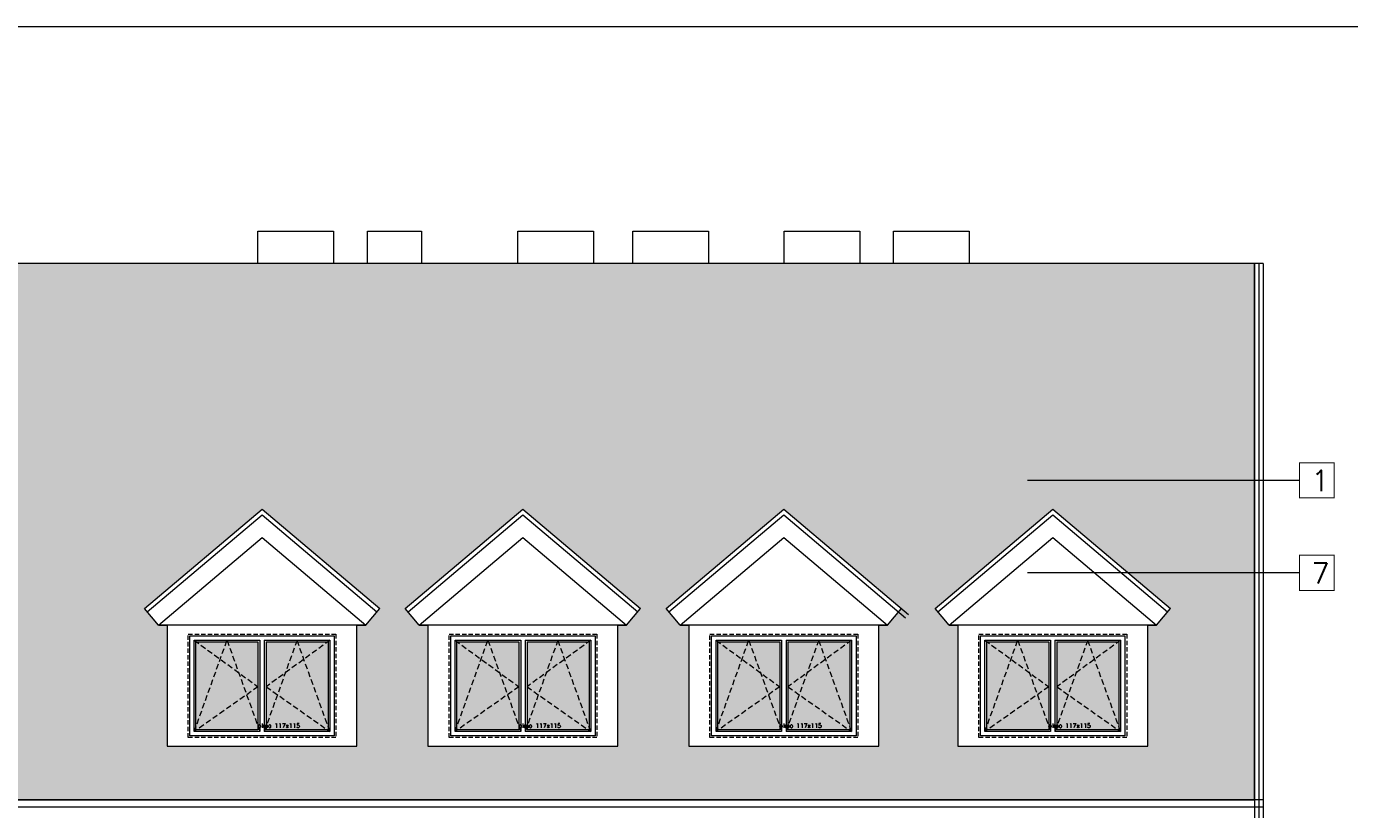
# Model space of a CAD drawing. Header units: millimetres. Extents: x -82287 to 177822, y -399756 to 0.
# Tile 82 of 228: x 80717 to 82239, y -237589 to -236685. Entities that reach past the tile are written whole.
import ezdxf
from ezdxf.enums import TextEntityAlignment as Align

# ---------------------------------------------------------------- set-up
doc = ezdxf.new("R2010")
doc.units = ezdxf.units.MM
doc.header["$MEASUREMENT"] = 0
doc.linetypes.add('SUŁOSZOWA - PB 21 03$0$CACHE', pattern=[9.525, 6.35, -3.175])
doc.linetypes.add('SUŁOSZOWA - PB 21 03$0$CARKOVANA', pattern=[7.5, 5, -2.5])
doc.layers.add('FL_XREF', color=252, linetype='Continuous')
for name, color, linetype, lineweight in [('SUŁOSZOWA - PB 21 03$0$! opisy okien elewacja', 251, 'Continuous', 0), ('SUŁOSZOWA - PB 21 03$0$!! 0_ Istn-okna', 251, 'Continuous', 0), ('SUŁOSZOWA - PB 21 03$0$!! 0_ WIDOK ELEWACJA', 251, 'Continuous', 0), ('SUŁOSZOWA - PB 21 03$0$!! 0_Opis_pom', 251, 'Continuous', 0), ('SUŁOSZOWA - PB 21 03$0$!! 1_Hatch dach', 251, 'Continuous', 0), ('SUŁOSZOWA - PB 21 03$0$!! 1_OPIS POM NOWE', 251, 'Continuous', 0), ('SUŁOSZOWA - PB 21 03$0$!! 2_NOWE OKNA WIDOk - remont', 251, 'Continuous', 0), ('SUŁOSZOWA - PB 21 03$0$!!_1  OPISY ELEWACJE', 251, 'Continuous', 0)]:
    doc.layers.add(name, color=color, linetype=linetype, lineweight=lineweight)
doc.styles.add('SUŁOSZOWA - PB 21 03$0$ARIAL', font='tahoma.ttf')
doc.styles.add('SUŁOSZOWA - PB 21 03$0$TXT', font='simplex.shx')

# ---------------------------------------------------------------- blocks, each defined once
blk = doc.blocks.new('SUŁOSZOWA - PB 21 03$0$OKNO 175X120')
at = {"layer": 'SUŁOSZOWA - PB 21 03$0$!! 1_Hatch dach', "true_color": 0x575757}
h = blk.add_hatch(dxfattribs=at)
h.set_pattern_fill('DOTS', color=251, angle=360)
h.set_pattern_definition([(360, (62583.5575, -229491.1217), (0.79375, 1.5875), [0, -1.5875])])
h.paths.add_polyline_path([(72255.6, -218171), (72255.6, -218272), (72326.9, -218272), (72326.9, -218171)])
h.paths.add_polyline_path([(72246.2, -218272), (72246.2, -218171), (72174.9, -218171), (72174.9, -218272)])
at = {"layer": 'SUŁOSZOWA - PB 21 03$0$!! 0_ Istn-okna', "linetype": 'SUŁOSZOWA - PB 21 03$0$CARKOVANA', "lineweight": 5}
blk.add_lwpolyline([(72165.9, -218162), (72335.9, -218162), (72335.9, -218281), (72165.9, -218281)], close=True, dxfattribs=at)
at = {"layer": 'SUŁOSZOWA - PB 21 03$0$!! 0_ Istn-okna'}
blk.add_lwpolyline([(72167.9, -218164), (72333.9, -218164), (72333.9, -218279), (72167.9, -218279)], close=True, dxfattribs=at)
for points in [[(72248.4, -218274), (72172.9, -218274), (72172.9, -218169), (72248.4, -218169)], [(72246.2, -218272), (72174.9, -218272), (72174.9, -218171), (72246.2, -218171)], [(72246.2, -218171), (72246.2, -218272)], [(72248.4, -218169), (72248.4, -218274)], [(72253.4, -218169), (72328.9, -218169), (72328.9, -218274), (72253.4, -218274)], [(72253.4, -218169), (72253.4, -218274)], [(72255.6, -218171), (72326.9, -218171), (72326.9, -218272), (72255.6, -218272)], [(72255.6, -218171), (72255.6, -218272)]]:
    blk.add_lwpolyline(points, dxfattribs=at)
at = {"layer": 'SUŁOSZOWA - PB 21 03$0$!! 1_Hatch dach', "color": 251, "linetype": 'SUŁOSZOWA - PB 21 03$0$CACHE', "true_color": 0x575757}
for points in [[(72172.9, -218274), (72210.6, -218169), (72248.4, -218274)], [(72172.9, -218169), (72246.2, -218222.5), (72172.9, -218274)], [(72328.9, -218274), (72291.1, -218169), (72253.4, -218274)], [(72328.9, -218169), (72255.6, -218222.5), (72328.9, -218274)]]:
    blk.add_lwpolyline(points, dxfattribs=at)
at = {"insert": (72245.9, -218264.6), "char_height": 5, "attachment_point": 1, "style": 'SUŁOSZOWA - PB 21 03$0$TXT'}
blk.add_mtext_dynamic_manual_height_columns('okno 117x115', width=52.63, gutter_width=75, heights=[0], dxfattribs=at)
blk = doc.blocks.new('SUŁOSZOWA - PB 21 03')
at = {"layer": 'SUŁOSZOWA - PB 21 03$0$!! 1_Hatch dach', "true_color": 0x990000}
h = blk.add_hatch(dxfattribs=at)
h.set_pattern_fill('AR-B88', color=14, scale=0.1, angle=180)
h.set_pattern_definition([(180, (0, 0), (-2e-15, -20.32), []), (270, (0, 0), (10.16, -20.32), [20.32, -20.32])])
h.paths.add_polyline_path([(79303.25991, -237613.0165), (79303.25991, -237627.22212), (82067.25991, -237627.22212), (82067.25991, -237010.26576), (75781.25991, -237010.26576), (75781.25991, -237627.22212), (77951.25991, -237627.22212), (77951.25991, -237891.63335), (78244.25991, -237891.63335), (78244.25991, -237647.85452), (78174.25991, -237647.85452), (78174.25991, -237635.86593), (78159.25991, -237635.86593), (78159.25991, -237613.0165), (78731.25991, -237109.6565)])
h.paths.add_polyline_path([(79511.5687, -237292.80212), (79646.87991, -237407.24742), (79630.73536, -237426.33547), (79392.40203, -237426.33547), (79376.25749, -237407.24742)], flags=16)
h.paths.add_polyline_path([(79511.5687, -237325.54511), (79630.73536, -237426.33547), (79392.40203, -237426.33547)], flags=0)
h.paths.add_polyline_path([(79511.5687, -237329.47427), (79622.54287, -237423.33547), (79400.59453, -237423.33547)], flags=0)
h.paths.add_polyline_path([(79795.42415, -237407.24742), (79930.73536, -237292.80212), (80066.04658, -237407.24742), (80049.90203, -237426.33547), (79811.5687, -237426.33547)], flags=16)
h.paths.add_polyline_path([(79811.5687, -237426.33547), (79930.73536, -237325.54511), (80049.90203, -237426.33547)], flags=0)
h.paths.add_polyline_path([(79819.7612, -237423.33547), (79930.73536, -237329.47427), (80041.70953, -237423.33547)], flags=0)
h.paths.add_polyline_path([(80214.59082, -237407.24742), (80349.90203, -237292.80212), (80485.21324, -237407.24742), (80469.0687, -237426.33547), (80230.73536, -237426.33547)], flags=16)
h.paths.add_polyline_path([(80230.73536, -237426.33547), (80349.90203, -237325.54511), (80469.0687, -237426.33547)], flags=0)
h.paths.add_polyline_path([(80238.92786, -237423.33547), (80349.90203, -237329.47427), (80460.8762, -237423.33547)], flags=0)
h.paths.add_polyline_path([(78086.26233, -237407.24742), (78070.11779, -237426.33547), (77831.78445, -237426.33547), (77815.63991, -237407.24742), (77950.95112, -237292.80212)], flags=16)
h.paths.add_polyline_path([(78070.11779, -237426.33547), (77831.78445, -237426.33547), (77950.95112, -237325.54511)], flags=0)
h.paths.add_polyline_path([(78061.92529, -237423.33547), (77839.97695, -237423.33547), (77950.95112, -237329.47427)], flags=0)
h.paths.add_polyline_path([(80790.64743, -237407.24742), (80925.95864, -237292.80212), (81061.26985, -237407.24742), (81045.1253, -237426.33547), (81035.1253, -237426.33547), (81035.1253, -237565.70631), (80816.79197, -237565.70631), (80816.79197, -237426.33547), (80806.79197, -237426.33547)], flags=16)
h.paths.add_polyline_path([(80840.95864, -237436.70631), (81010.95864, -237436.70631), (81010.95864, -237555.70631), (80840.95864, -237555.70631)], flags=0)
h.paths.add_polyline_path([(80847.95864, -237443.70631), (80923.45864, -237443.70631), (80923.45864, -237548.70631), (80847.95864, -237548.70631)], flags=0)
h.paths.add_polyline_path([(80849.95864, -237445.16588), (80850.69918, -237445.70631), (80884.98959, -237445.70631), (80885.70864, -237443.70631), (80886.42769, -237445.70631), (80921.26817, -237445.70631), (80921.26817, -237542.61361), (80922.73959, -237546.70631), (80850.80561, -237546.70631), (80847.95864, -237548.70631), (80849.95864, -237543.1434)], flags=0)
h.paths.add_polyline_path([(77667.09567, -237407.24742), (77650.95112, -237426.33547), (77412.61779, -237426.33547), (77396.47324, -237407.24742), (77531.78445, -237292.80212)], flags=16)
h.paths.add_polyline_path([(80928.45864, -237443.70631), (81003.95864, -237443.70631), (81003.95864, -237548.70631), (80928.45864, -237548.70631)], flags=0)
h.paths.add_polyline_path([(80930.64911, -237445.70631), (80965.48959, -237445.70631), (80966.20864, -237443.70631), (80966.92769, -237445.70631), (81001.21809, -237445.70631), (81001.95864, -237445.16588), (81001.95864, -237543.1434), (81003.95864, -237548.70631), (81001.11167, -237546.70631), (80929.17769, -237546.70631), (80930.64911, -237542.61361)], flags=0)
h.paths.add_polyline_path([(77650.95112, -237426.33547), (77412.61779, -237426.33547), (77531.78445, -237325.54511)], flags=0)
h.paths.add_polyline_path([(77642.75862, -237423.33547), (77420.81029, -237423.33547), (77531.78445, -237329.47427)], flags=0)
h.paths.add_polyline_path([(81090.64743, -237407.24742), (81225.95864, -237292.80212), (81361.26985, -237407.24742), (81345.1253, -237426.33547), (81335.1253, -237426.33547), (81335.1253, -237565.70631), (81116.79197, -237565.70631), (81116.79197, -237426.33547), (81106.79197, -237426.33547)], flags=16)
h.paths.add_polyline_path([(81140.95864, -237436.70631), (81310.95864, -237436.70631), (81310.95864, -237555.70631), (81140.95864, -237555.70631)], flags=0)
h.paths.add_polyline_path([(81147.95864, -237443.70631), (81223.45864, -237443.70631), (81223.45864, -237548.70631), (81147.95864, -237548.70631)], flags=0)
h.paths.add_polyline_path([(81149.95864, -237445.16588), (81150.69918, -237445.70631), (81184.98959, -237445.70631), (81185.70864, -237443.70631), (81186.42769, -237445.70631), (81221.26817, -237445.70631), (81221.26817, -237542.61361), (81222.73959, -237546.70631), (81150.80561, -237546.70631), (81147.95864, -237548.70631), (81149.95864, -237543.1434)], flags=0)
h.paths.add_polyline_path([(81228.45864, -237443.70631), (81303.95864, -237443.70631), (81303.95864, -237548.70631), (81228.45864, -237548.70631)], flags=0)
h.paths.add_polyline_path([(81230.64911, -237445.70631), (81265.48959, -237445.70631), (81266.20864, -237443.70631), (81266.92769, -237445.70631), (81301.21809, -237445.70631), (81301.95864, -237445.16588), (81301.95864, -237543.1434), (81303.95864, -237548.70631), (81301.11167, -237546.70631), (81229.17769, -237546.70631), (81230.64911, -237542.61361)], flags=0)
h.paths.add_polyline_path([(77247.929, -237407.24742), (77231.78445, -237426.33547), (76993.45112, -237426.33547), (76977.30658, -237407.24742), (77112.61779, -237292.80212)], flags=16)
h.paths.add_polyline_path([(77231.78445, -237426.33547), (76993.45112, -237426.33547), (77112.61779, -237325.54511)], flags=0)
h.paths.add_polyline_path([(77223.59196, -237423.33547), (77001.64362, -237423.33547), (77112.61779, -237329.47427)], flags=0)
h.paths.add_polyline_path([(81390.64743, -237407.24742), (81525.95864, -237292.80212), (81661.26985, -237407.24742), (81645.1253, -237426.33547), (81635.1253, -237426.33547), (81635.1253, -237565.70631), (81416.79197, -237565.70631), (81416.79197, -237426.33547), (81406.79197, -237426.33547)], flags=16)
h.paths.add_polyline_path([(81440.95864, -237436.70631), (81610.95864, -237436.70631), (81610.95864, -237555.70631), (81440.95864, -237555.70631)], flags=0)
h.paths.add_polyline_path([(81447.95864, -237443.70631), (81523.45864, -237443.70631), (81523.45864, -237548.70631), (81447.95864, -237548.70631)], flags=0)
h.paths.add_polyline_path([(81449.95864, -237445.16588), (81450.69918, -237445.70631), (81484.98959, -237445.70631), (81485.70864, -237443.70631), (81486.42769, -237445.70631), (81521.26817, -237445.70631), (81521.26817, -237542.61361), (81522.73959, -237546.70631), (81450.80561, -237546.70631), (81447.95864, -237548.70631), (81449.95864, -237543.1434)], flags=0)
h.paths.add_polyline_path([(81528.45864, -237443.70631), (81603.95864, -237443.70631), (81603.95864, -237548.70631), (81528.45864, -237548.70631)], flags=0)
h.paths.add_polyline_path([(81530.64911, -237445.70631), (81565.48959, -237445.70631), (81566.20864, -237443.70631), (81566.92769, -237445.70631), (81601.21809, -237445.70631), (81601.95864, -237445.16588), (81601.95864, -237543.1434), (81603.95864, -237548.70631), (81601.11167, -237546.70631), (81529.17769, -237546.70631), (81530.64911, -237542.61361)], flags=0)
h.paths.add_polyline_path([(81699.9487, -237407.24742), (81835.25991, -237292.80212), (81970.57112, -237407.24742), (81954.42658, -237426.33547), (81944.42658, -237426.33547), (81944.42658, -237565.70631), (81726.09324, -237565.70631), (81726.09324, -237426.33547), (81716.09324, -237426.33547)], flags=16)
h.paths.add_polyline_path([(81750.25991, -237436.70631), (81920.25991, -237436.70631), (81920.25991, -237555.70631), (81750.25991, -237555.70631)], flags=0)
h.paths.add_polyline_path([(81757.25991, -237443.70631), (81832.75991, -237443.70631), (81832.75991, -237548.70631), (81757.25991, -237548.70631)], flags=0)
h.paths.add_polyline_path([(81759.25991, -237445.16588), (81760.00045, -237445.70631), (81794.29086, -237445.70631), (81795.00991, -237443.70631), (81795.72896, -237445.70631), (81830.56944, -237445.70631), (81830.56944, -237542.61361), (81832.04086, -237546.70631), (81760.10688, -237546.70631), (81757.25991, -237548.70631), (81759.25991, -237543.1434)], flags=0)
h.paths.add_polyline_path([(81837.75991, -237443.70631), (81913.25991, -237443.70631), (81913.25991, -237548.70631), (81837.75991, -237548.70631)], flags=0)
h.paths.add_polyline_path([(81839.95038, -237445.70631), (81874.79086, -237445.70631), (81875.50991, -237443.70631), (81876.22896, -237445.70631), (81910.51937, -237445.70631), (81911.25991, -237445.16588), (81911.25991, -237543.1434), (81913.25991, -237548.70631), (81910.41294, -237546.70631), (81838.47896, -237546.70631), (81839.95038, -237542.61361)], flags=0)
h.paths.add_polyline_path([(81829.08766, -237545.54668), (81881.11147, -237545.54668), (81881.11147, -237538.04668), (81829.08766, -237538.04668)], flags=8)
h.paths.add_polyline_path([(81519.78639, -237545.54668), (81571.8102, -237545.54668), (81571.8102, -237538.04668), (81519.78639, -237538.04668)], flags=8)
h.paths.add_polyline_path([(81219.78639, -237545.54668), (81271.8102, -237545.54668), (81271.8102, -237538.04668), (81219.78639, -237538.04668)], flags=8)
h.paths.add_polyline_path([(80919.78639, -237545.54668), (80971.8102, -237545.54668), (80971.8102, -237538.04668), (80919.78639, -237538.04668)], flags=8)
at = {"layer": 'SUŁOSZOWA - PB 21 03$0$! opisy okien elewacja'}
for points in [[(82687.95751, -238865.24478), (75348.20682, -238865.24478), (75348.20682, -236737.82104), (82687.95751, -236737.82104)], [(82067.25991, -237010.26576), (75781.25991, -237010.26576), (75781.25991, -237627.22212), (77951.25991, -237627.22212), (77951.25991, -237891.63335), (78244.25991, -237891.63335), (78244.25991, -237647.85452), (78174.25991, -237647.85452), (78174.25991, -237635.86593), (78159.25991, -237635.86593), (78159.25991, -237613.0165), (78731.25991, -237109.6565), (79303.25991, -237613.0165), (79303.25991, -237627.22212), (82067.25991, -237627.22212)]]:
    blk.add_lwpolyline(points, close=True, dxfattribs=at)
at = {"layer": 'SUŁOSZOWA - PB 21 03$0$!! 0_ WIDOK ELEWACJA'}
for p, q in [((80790.64743, -237407.24742), (80925.95864, -237292.80212)), ((80793.87634, -237411.06503), (80925.95864, -237299.35071)), ((80925.95864, -237292.80212), (81061.26985, -237407.24742)), ((80925.95864, -237299.35071), (81058.04094, -237411.06503)), ((81090.64743, -237407.24742), (81225.95864, -237292.80212)), ((81093.87634, -237411.06503), (81225.95864, -237299.35071)), ((81225.95864, -237292.80212), (81361.26985, -237407.24742)), ((81225.95864, -237299.35071), (81358.04094, -237411.06503)), ((81390.64743, -237407.24742), (81525.95864, -237292.80212)), ((81393.87634, -237411.06503), (81525.95864, -237299.35071)), ((81525.95864, -237292.80212), (81669.28777, -237414.02893)), ((81525.95864, -237299.35071), (81666.05886, -237417.84654)), ((81699.9487, -237407.24742), (81835.25991, -237292.80212)), ((81703.17761, -237411.06503), (81835.25991, -237299.35071)), ((81835.25991, -237292.80212), (81970.57112, -237407.24742)), ((81835.25991, -237299.35071), (81967.34221, -237411.06503)), ((80806.79197, -237426.33547), (80925.95864, -237325.54511)), ((80925.95864, -237325.54511), (81045.1253, -237426.33547)), ((81106.79197, -237426.33547), (81225.95864, -237325.54511)), ((81225.95864, -237325.54511), (81345.1253, -237426.33547)), ((81406.79197, -237426.33547), (81525.95864, -237325.54511)), ((81525.95864, -237325.54511), (81645.1253, -237426.33547)), ((81716.09324, -237426.33547), (81835.25991, -237325.54511)), ((81835.25991, -237325.54511), (81954.42658, -237426.33547))]:
    blk.add_line(p, q, dxfattribs=at)
for points in [[(80921.25991, -236973.26576), (81008.25991, -236973.26576), (81008.25991, -237010.26576), (80921.25991, -237010.26576)], [(81047.25991, -236973.26576), (81109.25991, -236973.26576), (81109.25991, -237010.26576), (81047.25991, -237010.26576)], [(81220.25991, -236973.26576), (81307.25991, -236973.26576), (81307.25991, -237010.26576), (81220.25991, -237010.26576)], [(81352.25991, -236973.26576), (81439.25991, -236973.26576), (81439.25991, -237010.26576), (81352.25991, -237010.26576)], [(81526.25991, -236973.26576), (81613.25991, -236973.26576), (81613.25991, -237010.26576), (81526.25991, -237010.26576)], [(81652.25991, -236973.26576), (81739.25991, -236973.26576), (81739.25991, -237010.26576), (81652.25991, -237010.26576)]]:
    blk.add_lwpolyline(points, close=True, dxfattribs=at)
for points in [[(82077.25991, -237010.26576), (75771.25991, -237010.26576)], [(82067.25991, -237010.26576), (82067.25991, -237647.85452)], [(82072.25991, -237010.26576), (82072.25991, -237647.85452)], [(82077.25991, -237010.26576), (82077.25991, -237647.85452)], [(80806.79197, -237426.33547), (80790.64743, -237407.24742)], [(81045.1253, -237426.33547), (81061.26985, -237407.24742)], [(81106.79197, -237426.33547), (81090.64743, -237407.24742)], [(81345.1253, -237426.33547), (81361.26985, -237407.24742)], [(81406.79197, -237426.33547), (81390.64743, -237407.24742)], [(81645.1253, -237426.33547), (81661.26985, -237407.24742)], [(81716.09324, -237426.33547), (81699.9487, -237407.24742)], [(81954.42658, -237426.33547), (81970.57112, -237407.24742)], [(80806.79197, -237426.33547), (80816.79197, -237426.33547), (80816.79197, -237565.70631), (81035.1253, -237565.70631), (81035.1253, -237426.33547), (81045.1253, -237426.33547)], [(81045.1253, -237426.33547), (80806.79197, -237426.33547)], [(81106.79197, -237426.33547), (81116.79197, -237426.33547), (81116.79197, -237565.70631), (81335.1253, -237565.70631), (81335.1253, -237426.33547), (81345.1253, -237426.33547)], [(81345.1253, -237426.33547), (81106.79197, -237426.33547)], [(81406.79197, -237426.33547), (81416.79197, -237426.33547), (81416.79197, -237565.70631), (81635.1253, -237565.70631), (81635.1253, -237426.33547), (81645.1253, -237426.33547)], [(81645.1253, -237426.33547), (81406.79197, -237426.33547)], [(81716.09324, -237426.33547), (81726.09324, -237426.33547), (81726.09324, -237565.70631), (81944.42658, -237565.70631), (81944.42658, -237426.33547), (81954.42658, -237426.33547)], [(81954.42658, -237426.33547), (81716.09324, -237426.33547)], [(82077.25991, -237635.86593), (79288.25991, -237635.86593)], [(82077.25991, -237627.22212), (79303.25991, -237627.22212)]]:
    blk.add_lwpolyline(points, dxfattribs=at)
at = {"layer": 'SUŁOSZOWA - PB 21 03$0$!!_1  OPISY ELEWACJE', "const_width": 1.2}
for points in [[(82119.06552, -237280.08394), (82119.06552, -237239.53916), (82158.77986, -237239.53916), (82158.77986, -237280.08394)], [(82119.06552, -237280.08394), (82119.06552, -237239.53916), (82158.77986, -237239.53916), (82158.77986, -237280.08394)], [(82119.06552, -237386.47875), (82119.06552, -237345.93396), (82158.77986, -237345.93396), (82158.77986, -237386.47875)], [(82119.06552, -237386.47875), (82119.06552, -237345.93396), (82158.77986, -237345.93396), (82158.77986, -237386.47875)]]:
    blk.add_lwpolyline(points, close=True, dxfattribs=at)
at = {"layer": 'SUŁOSZOWA - PB 21 03$0$!!_1  OPISY ELEWACJE'}
for points in [[(82119.06552, -237259.81155), (81806.12979, -237259.81155)], [(82119.06552, -237366.20636), (81806.12979, -237366.20636)]]:
    blk.add_lwpolyline(points, dxfattribs=at)
at = {"layer": 'SUŁOSZOWA - PB 21 03$0$!! 2_NOWE OKNA WIDOk - remont'}
for p in [(8675.0915, -19274.71776), (8975.0915, -19274.71776), (9275.0915, -19274.71776), (9584.39277, -19274.71776)]:
    blk.add_blockref('SUŁOSZOWA - PB 21 03$0$OKNO 175X120', p, dxfattribs=at)
at = {"layer": 'SUŁOSZOWA - PB 21 03$0$!! 0_Opis_pom', "ltscale": 0.7, "style": 'SUŁOSZOWA - PB 21 03$0$ARIAL'}
for tag, p in [('B0,19', (52679.2094, -194257.55204)), ('B2,14', (73874.0461, -194402.0887)), ('B2,12', (73342.49259, -194413.89249)), ('B1,21', (60405.50261, -194427.18207)), ('A1,16', (59129.54925, -194448.08429)), ('B1/17', (59524.53699, -194450.37428)), ('B1,19', (59914.81903, -194448.15658)), ('1,23', (61575.22173, -194450.37428)), ('B2,11', (73069.01144, -194438.89383)), ('B2,16', (75195.07765, -194441.83446)), ('B0,15', (51514.15008, -194461.8073)), ('A1,1', (58808.06672, -194460.94161)), ('1,22', (60947.33929, -194456.1144)), ('B2,19.1', (76701.67035, -194466.03695)), ('B3,7', (87459.81312, -194465.07097)), ('B3,3', (88235.73906, -194465.79732)), ('B0,18', (52071.43815, -194478.40179)), ('B1,18', (59715.51745, -194473.87108)), ('B2,17', (75506.7465, -194471.3759)), ('B3,8', (90006.66539, -194478.47972)), ('B1,20', (60198.53687, -194490.17374)), ('B2,10', (72728.63362, -194489.37283)), ('B2,15', (74566.38885, -194487.81114)), ('B3,6', (86826.65132, -194483.15512)), ('A0,6', (49094.40602, -194505.72387)), ('A2,5', (72452.45009, -194505.90583)), ('B2,13', (73649.91716, -194500.01242)), ('A0,4', (49692.81919, -194517.93289)), ('A0,3', (49906.53818, -194524.03766)), ('B0,22', (54187.56644, -194519.04308)), ('A1,6', (58565.96262, -194514.50753)), ('B1,1', (61908.24378, -194515.48656)), ('A0,5', (49399.71914, -194533.19455)), ('B0,20', (53125.45224, -194527.8835)), ('B0,21', (53847.26622, -194535.08002)), ('B1,3', (62229.35503, -194604.49851)), ('B2,18', (75922.43604, -194612.23635)), ('B2,19', (77152.69039, -194617.53776)), ('A3,4', (85509.27934, -194642.47136)), ('B0,24B', (54824.42896, -194684.26784)), ('B1,4', (63476.45184, -194691.11207)), ('B0,13', (50367.63944, -194706.5583)), ('B0,16', (51457.40872, -194704.43091)), ('B0,17', (51897.58569, -194706.77195)), ('A2,4', (71695.75649, -194707.44268)), ('A1,5', (58149.22649, -194724.80163)), ('A2.1', (72371.45884, -194731.56251)), ('B0,23', (54542.05776, -194742.93939)), ('A1,2', (58744.42262, -194746.622)), ('B1,2D', (60756.29674, -194750.92727)), ('A1,15', (59129.54925, -194780.73348)), ('B0,14', (50962.60809, -194789.06568)), ('B1,4', (63483.03852, -194791.04365)), ('A3.1', (86079.08704, -194786.62422)), ('A0,2', (49295.91259, -194810.95246)), ('B0,7', (52851.95551, -194845.56115)), ('B1,2B', (62374.83512, -194841.86715)), ('B2.7', (74548.27897, -194836.12781)), ('B3,2', (89035.72921, -194837.99287)), ('B1,2A', (61803.35407, -194869.27513)), ('B0,8', (51561.38742, -194890.27848)), ('A1,3', (58810.05243, -195008.83917)), ('A3.2', (86016.50296, -195004.88875)), ('A0,1', (49914.27925, -195025.82804)), ('A0,10', (49695.87246, -195042.9259)), ('B0,17', (51225.06492, -195049.74007)), ('B0,6', (52110.41055, -195069.39267)), ('B1,8', (61403.63433, -195071.25189)), ('A2.2', (72371.45884, -195070.78713)), ('B2.2', (74976.1855, -195068.47988)), ('A0,7', (49042.50308, -195082.6056)), ('B3,11', (88623.94853, -195099.23575)), ('B3,4', (87612.56208, -195132.78192)), ('B3,5', (86839.47632, -195174.05241)), ('B0,12', (50313.60595, -195207.52936)), ('B0,11', (50726.178, -195219.06638)), ('B3,10', (89778.42161, -195220.68871)), ('B1,6', (63686.26823, -195231.3997)), ('B0,24A', (54359.17011, -195245.97867)), ('A1,4', (58093.66276, -195250.96213)), ('A0,11', (49643.96951, -195271.84772)), ('B0,10', (51476.34179, -195259.44699)), ('B3,9', (90479.74099, -195260.18621)), ('B1,14', (59332.54805, -195280.73534)), ('A0,8', (49042.50308, -195293.21363)), ('B0,9', (51798.4912, -195291.17482)), ('B2,21', (75970.16114, -195290.81005)), ('B1,13', (60186.62513, -195314.46953)), ('B1,5', (63419.22943, -195317.21026)), ('B2,9', (73175.51251, -195317.21162)), ('B0,3', (52068.59538, -195319.60465)), ('B1,10', (60892.94126, -195319.45825)), ('A2.3', (71832.37045, -195318.78232)), ('B2,4', (74493.5947, -195318.7733)), ('B2,3', (74674.2815, -195319.28036)), ('A3,3', (85569.83931, -195318.78232)), ('B3,1', (88723.65615, -195329.98594)), ('B1,9', (61058.12383, -195344.48743)), ('B2,8', (73894.209, -195338.18956)), ('B2.1', (75304.74121, -195348.36327)), ('B2,20', (77211.021, -195343.82367)), ('B0,2', (52227.2348, -195357.98297)), ('B1,2C', (61827.40698, -195369.02625)), ('B1,7', (62134.52151, -195372.05069)), ('B0,1', (53061.17304, -195403.85659)), ('A0,9', (49001.50444, -195413.15723)), ('A0,12', (49689.76592, -195485.50737)), ('B0,4', (52224.78303, -195500.96352)), ('B1,11', (61050.00078, -195512.89565)), ('B2,5', (74686.48999, -195507.24036)), ('B1,12', (60864.00751, -195544.00738)), ('B0,5', (52066.14362, -195556.83806)), ('B2,6', (74499.29165, -195549.55175)), ('C2,2', (74812.78942, -195865.8959)), ('C1,3', (61091.58871, -195973.27844)), ('C0,2A', (52278.30875, -196050.48297)), ('C0,1', (52808.36775, -196132.34208)), ('C1,2', (61690.27405, -196439.72387)), ('C1,1', (62060.59754, -196465.28533)), ('C3,1', (88979.71614, -196545.67785)), ('C0,2B', (53028.88223, -196668.8019)), ('C1,4', (61008.68123, -196686.32122)), ('C2,1', (75334.65984, -196786.2197)), ('C2,3', (74834.65119, -196933.26657)), ('C1,5', (61062.7252, -196991.42453)), ('C1,10', (62127.38542, -196998.81344)), ('C1,9', (62147.33751, -197289.53424)), ('C0,3', (52181.98562, -197341.92176)), ('C1,6', (61131.41824, -197329.69535)), ('D1,1', (73931.12245, -197584.03121)), ('C0,4', (52345.96562, -197596.60561)), ('D0,18', (60296.49264, -197617.95269)), ('C2,4', (75243.70451, -197663.89)), ('D0,7', (59141.53804, -197722.84718)), ('C1,7', (61222.2575, -197737.18052)), ('D0,3', (59562.25866, -197751.14316)), ('D0,17', (60701.16801, -197741.44864)), ('D1,6', (72757.78643, -197751.22612)), ('D1,4', (73157.19908, -197744.29721)), ('D0,6', (58741.71849, -197802.61699)), ('D0,10', (58357.73602, -197820.93991)), ('D,09', (59195.67196, -197881.51243)), ('C0,5', (52269.72696, -197902.4362)), ('C0,6', (52872.93793, -197917.07354)), ('D0,2', (59943.06082, -197917.06725)), ('D0,16', (60721.3534, -197935.2949)), ('D1,3', (73475.28953, -197924.29875)), ('D0,8', (59058.9008, -197963.64925)), ('D0,5', (59448.52586, -197969.8061)), ('C2,5', (74555.08284, -197988.7886)), ('D1,5', (73291.61607, -197999.29956)), ('D0,4', (59655.02693, -198042.2589)), ('D0,15', (60692.12223, -198127.4643)), ('D0,1', (59931.33074, -198173.12806)), ('D1,2', (73578.07819, -198172.30068)), ('D0,11', (58161.27105, -198211.45823)), ('D0,12', (58250.99458, -198537.17631)), ('D0,13', (58250.99458, -198764.99605)), ('D1,7', (71854.87376, -198786.88467)), ('D0,14', (59130.08589, -198795.3373)), ('D1,8', (71715.35366, -199212.44512))]:
    blk.add_attdef(tag, text='', height=11.968, dxfattribs=at).set_placement(p, align=Align.MIDDLE_CENTER)
at = {"layer": 'SUŁOSZOWA - PB 21 03$0$!! 1_OPIS POM NOWE', "style": 'SUŁOSZOWA - PB 21 03$0$ARIAL'}
for tag, p in [('C1.7A', (61271.6179, -197538.30303)), ('C2.5B', (74970.66097, -197546.70728)), ('C2,5C', (74903.71123, -197659.13664)), ('C2.4', (75374.07862, -197726.11453)), ('D1,2B', (74322.25834, -197791.43247)), ('C1.7C', (61260.26049, -197811.38428)), ('C1.8B', (61588.27341, -197817.62151)), ('C1.8A', (61884.42005, -197818.94854)), ('C1.7B', (61322.12354, -197933.89849)), ('C2,5A', (74943.41937, -197993.49482)), ('E1.2', (62164.78326, -198139.98688)), ('E1.5E', (62692.10372, -198153.27854)), ('D1,2C', (73419.9359, -198156.57844)), ('E2.9', (75361.45041, -198161.88904)), ('E2.7', (76022.45692, -198162.26272)), ('E3.1', (88990.58975, -198158.87886)), ('D1,2A', (74280.17915, -198172.30068)), ('E1.1', (61330.46191, -198191.9806)), ('E1.5D', (62993.60773, -198185.416)), ('E1.5C', (63016.9343, -198246.3437)), ('E1.5B', (63264.15117, -198307.8661)), ('E3.2', (88781.41347, -198385.24275)), ('E1.6', (61022.6264, -198421.00827)), ('E2.2', (74782.75417, -198427.85813)), ('E2.8', (75757.29014, -198437.09188)), ('E2.6', (76531.8031, -198444.40756)), ('E3.4', (89392.22607, -198450.03942)), ('E1.5A', (63049.47589, -198456.39852)), ('E1.5F', (62736.15118, -198589.14592)), ('E1.5G', (62892.39981, -198586.12622)), ('E1,4', (61888.25021, -198652.6996)), ('E2.1', (75803.99631, -198697.05773)), ('E1.5L', (63297.7633, -198733.65678)), ('E1.3', (61058.5992, -198806.28147)), ('E1.5H', (62893.53005, -198830.01758)), ('E2,3', (74778.52304, -198843.9541)), ('E3.3', (89150.95684, -198867.32581)), ('E1.5K', (63266.15427, -198904.67789)), ('E1.5I', (62723.74907, -199005.87002)), ('E2.4', (75135.87669, -199083.20857)), ('E2.5', (76615.04061, -199164.91143)), ('E1.5J', (63204.25187, -199215.697))]:
    blk.add_attdef(tag, text='', height=11.968, dxfattribs=at).set_placement(p, align=Align.MIDDLE_CENTER)
at = {"layer": 'SUŁOSZOWA - PB 21 03$0$!!_1  OPISY ELEWACJE', "char_height": 24, "attachment_point": 1, "style": 'SUŁOSZOWA - PB 21 03$0$TXT'}
for s, insert in [('1', (82132.76744, -237248.20778)), ('7', (82132.76744, -237354.60259))]:
    blk.add_mtext_dynamic_manual_height_columns(s, width=40.5447886, gutter_width=90, heights=[0], dxfattribs=dict(at, insert=insert))

msp = doc.modelspace()

# ---------------------------------------------------------------- block references
at = {"layer": 'FL_XREF'}
msp.add_blockref('SUŁOSZOWA - PB 21 03', (62.3, 52.9), dxfattribs=at)

doc.saveas('drawing.dxf')
